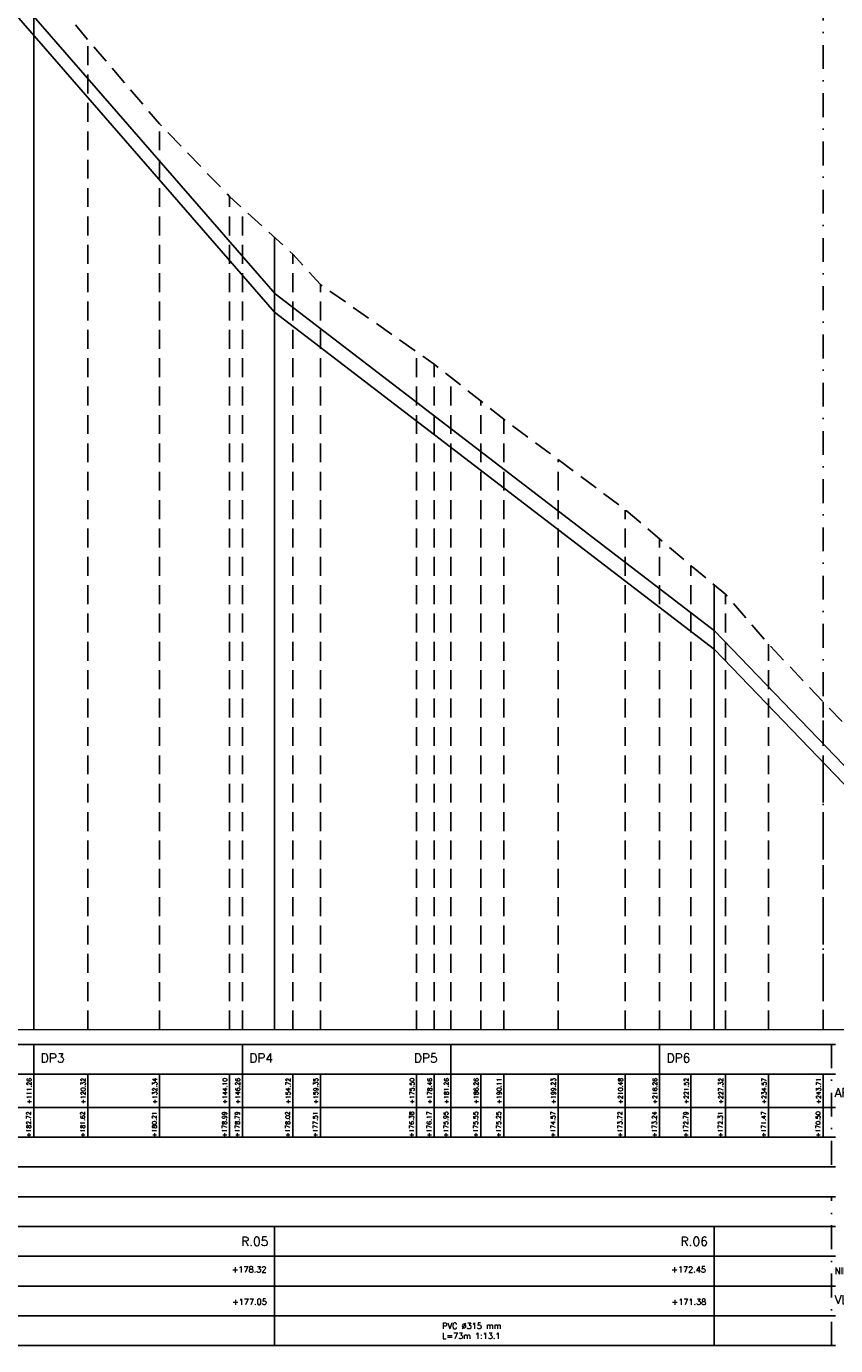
# Model space of a CAD drawing. Header units: metres. Extents: x -29 to 628, y 223 to 574.
# Tile 3 of 11: x 114 to 249, y 234 to 455. Entities that reach past the tile are written whole.
import ezdxf

# ---------------------------------------------------------------- set-up
doc = ezdxf.new("R2010")
doc.units = ezdxf.units.M
doc.linetypes.add('1-500 DASHED', pattern=[4.7625, 3.175, -1.5875])
doc.linetypes.add('DASHDOT', pattern=[2, 1, -0.5, 0, -0.5])
for name, color, linetype in [('PH-100', 2, 'Continuous'), ('PH-AANDUIDING-NIEUW', 6, 'Continuous'), ('PH-BESTAAND', 8, '1-500 DASHED'), ('PH-MAATVOERING-BEST', 9, 'Continuous'), ('PH-RIO-STRENG-RWA', 150, 'Continuous'), ('PH100', 7, 'Continuous'), ('ph110', 8, 'Continuous')]:
    doc.layers.add(name, color=color, linetype=linetype)
doc.styles.add('ROMANS', font='romans.shx')

msp = doc.modelspace()

# ---------------------------------------------------------------- linework, layer by layer
at = {"layer": 'PH-100', "color": 7}
for p, q in [((249.37, 258.98), (-0.58, 258.98)), ((249.37, 253.98), (-0.58, 253.98)), ((155.23, 253.98), (155.23, 233.98)), ((228.97, 253.98), (228.97, 233.98)), ((249.37, 248.98), (-0.58, 248.98)), ((249.37, 243.98), (-0.58, 243.98)), ((249.37, 238.98), (-0.58, 238.98)), ((-0.58, 233.98), (249.37, 233.98))]:
    msp.add_line(p, q, dxfattribs=at)
at = {"layer": 'PH-AANDUIDING-NIEUW', "linetype": 'Continuous'}
for p, q in [((114.83, 279.55), (114.83, 273.98)), ((123.89, 279.55), (123.89, 273.98)), ((135.91, 279.55), (135.91, 273.98)), ((147.67, 279.55), (147.67, 273.98)), ((149.83, 279.55), (149.83, 273.98)), ((158.29, 279.55), (158.29, 273.98)), ((162.92, 279.55), (162.92, 273.98)), ((179.07, 279.55), (179.07, 273.98)), ((182.03, 279.55), (182.03, 273.98)), ((184.83, 279.55), (184.83, 273.98)), ((189.83, 279.55), (189.83, 273.98)), ((193.68, 279.55), (193.68, 273.98)), ((202.8, 279.55), (202.8, 273.98)), ((214.05, 279.55), (214.05, 273.98)), ((219.83, 279.55), (219.83, 273.98)), ((225.09, 279.55), (225.09, 273.98)), ((230.89, 279.55), (230.89, 273.98)), ((238.14, 279.55), (238.14, 273.98)), ((247.28, 279.55), (247.28, 273.98))]:
    msp.add_line(p, q, dxfattribs=at)
at = {"layer": 'PH-BESTAAND', "color": 7, "linetype": 'DASHDOT', "ltscale": 4}
for p, q in [((247.28, 573.85), (247.28, 287.05)), ((248.71, 284.55), (248.71, 263.98)), ((248.71, 233.98), (248.71, 258.98))]:
    msp.add_line(p, q, dxfattribs=at)
at = {"layer": 'PH-BESTAAND'}
for p, q in [((114.83, 287.05), (114.83, 464.27)), ((123.89, 287.05), (123.89, 453.25)), ((135.91, 287.05), (135.91, 439.15)), ((147.67, 287.05), (147.67, 426.95)), ((149.83, 287.05), (149.83, 424.98)), ((158.29, 287.05), (158.29, 417.25)), ((162.92, 287.05), (162.92, 412.15)), ((179.07, 287.05), (179.07, 400.85)), ((182.03, 287.05), (182.03, 398.75)), ((184.83, 287.05), (184.83, 396.54)), ((189.83, 287.05), (189.83, 392.59)), ((193.68, 287.05), (193.68, 389.55)), ((202.8, 287.05), (202.8, 382.75)), ((214.05, 287.05), (214.05, 374.25)), ((219.83, 287.05), (219.83, 369.43)), ((225.09, 287.05), (225.09, 364.95)), ((230.89, 287.05), (230.89, 360.15)), ((238.14, 287.05), (238.14, 351.75)), ((247.28, 287.05), (247.28, 342.05))]:
    msp.add_line(p, q, dxfattribs=at)
at = {"layer": 'PH-BESTAAND', "flags": 128}
msp.add_lwpolyline([(3.57, 562.05), (3.92, 561.45), (4.29, 561.75), (9.83, 561.25), (13.31, 560.05), (16.61, 556.75), (18.67, 554.55), (24.78, 549.95), (30.93, 545.15), (37.71, 539.35), (44.7, 533.55), (49.4, 529.35), (57.12, 523.15), (64.5, 518.45), (69.6, 514.85), (75.53, 509.95), (83.88, 502.75), (96.68, 488.15), (111.89, 467.85), (123.89, 453.25), (135.91, 439.15), (147.67, 426.95), (158.29, 417.25), (162.92, 412.15), (179.07, 400.85), (182.03, 398.75), (193.68, 389.55), (202.8, 382.75), (214.05, 374.36), (225.09, 364.95), (230.89, 360.15), (238.14, 351.75), (247.28, 342.05), (252.18, 337.02)], dxfattribs=at)
at = {"layer": 'PH-MAATVOERING-BEST'}
msp.add_line((114.83, 287.05), (114.83, 453.97), dxfattribs=at)
at = {"layer": 'PH-MAATVOERING-BEST', "ltscale": 20}
for p, q in [((114.83, 268.98), (114.83, 273.98)), ((123.89, 268.98), (123.89, 273.98)), ((135.91, 268.98), (135.91, 273.98)), ((147.67, 268.98), (147.67, 273.98)), ((149.83, 268.98), (149.83, 273.98)), ((158.29, 268.98), (158.29, 273.98)), ((162.92, 268.98), (162.92, 273.98)), ((179.07, 268.98), (179.07, 273.98)), ((182.03, 268.98), (182.03, 273.98)), ((184.83, 268.98), (184.83, 273.98)), ((189.83, 268.98), (189.83, 273.98)), ((193.68, 268.98), (193.68, 273.98)), ((202.8, 268.98), (202.8, 273.98)), ((214.05, 268.98), (214.05, 273.98)), ((219.83, 268.98), (219.83, 273.98)), ((225.09, 268.98), (225.09, 273.98)), ((230.89, 268.98), (230.89, 273.98)), ((238.14, 268.98), (238.14, 273.98)), ((247.28, 268.98), (247.28, 273.98))]:
    msp.add_line(p, q, dxfattribs=at)
at = {"layer": 'PH-RIO-STRENG-RWA'}
for p, q in [((155.23, 420.04), (155.23, 287.05)), ((155.33, 410.58), (229.08, 354.01)), ((229.08, 350.86), (155.23, 407.5)), ((228.97, 287.05), (228.97, 361.74))]:
    msp.add_line(p, q, dxfattribs=at)
for points in [[(39.24, 529.47), (76.8, 500.85), (155.33, 410.58)], [(39.24, 526.32), (76.8, 497.7), (155.23, 407.5)], [(252.18, 330), (229.08, 354.01)], [(252.18, 326.85), (229.08, 350.86)]]:
    msp.add_lwpolyline(points, dxfattribs=at)
at = {"layer": 'PH100', "color": 1, "linetype": 'Continuous'}
for p, q in [((114.83, 279.55), (114.83, 284.55)), ((149.83, 279.55), (149.83, 284.55)), ((184.83, 279.55), (184.83, 284.55)), ((219.83, 279.55), (219.83, 284.55))]:
    msp.add_line(p, q, dxfattribs=at)
at = {"layer": 'ph110', "color": 7}
for p, q in [((-0.58, 284.55), (249.37, 284.55)), ((-0.58, 279.55), (249.37, 279.55)), ((-0.58, 273.98), (249.37, 273.98)), ((-0.58, 268.98), (249.37, 268.98)), ((-0.58, 263.98), (249.37, 263.98))]:
    msp.add_line(p, q, dxfattribs=at)
at = {"layer": 'ph110', "color": 5, "linetype": 'Continuous', "lineweight": 0, "ltscale": 3}
for points in [[(-28.84, 287.05), (248.71, 287.05)], [(248.71, 287.05), (628.45, 287.05)]]:
    msp.add_lwpolyline(points, dxfattribs=at)

# ---------------------------------------------------------------- texts
at = {"layer": 'PH-100', "color": 4, "linetype": 'Continuous', "lineweight": 0, "ltscale": 3, "style": 'ROMANS'}
for s, p in [('R.05', (149.63, 250.73)), ('R.06', (223.37, 250.73))]:
    msp.add_text(s, height=1.5, dxfattribs=at).set_placement(p)
at = {"layer": 'PH-100', "color": 2, "linetype": 'Continuous', "lineweight": 0, "ltscale": 3, "style": 'ROMANS'}
for s, p in [('+178.32', (148.05, 246.27)), ('+172.45', (221.79, 246.27)), ('+177.05', (148.11, 240.84)), ('+171.38', (221.85, 240.84))]:
    msp.add_text(s, height=1, dxfattribs=at).set_placement(p)
at = {"layer": 'PH-100', "color": 1, "linetype": 'Continuous', "lineweight": 0, "ltscale": 3, "style": 'ROMANS'}
for s, height, p in [('NIEUWE PUTDEKSELHOOGTE', 1.1, (249.2, 245.98)), ('VLOEIVLAK', 1.5, (249.2, 240.98))]:
    msp.add_text(s, height=height, dxfattribs=at).set_placement(p)
at = {"layer": 'PH-100', "color": 2, "linetype": 'Continuous', "lineweight": 0, "ltscale": 3, "insert": (183.34, 237.78), "char_height": 1, "width": 37.4268, "attachment_point": 1, "style": 'ROMANS'}
msp.add_mtext('PVC %%C315 mm\\PL=73m 1:13.1', dxfattribs=at)
at = {"layer": 'PH-AANDUIDING-NIEUW', "linetype": 'Continuous', "style": 'ROMANS'}
for s, p in [('+111.26', (114.44, 274.56)), ('+120.32', (123.5, 274.56)), ('+132.34', (135.52, 274.56)), ('+144.10', (147.28, 274.56)), ('+146.26', (149.44, 274.56)), ('+154.72', (157.9, 274.56)), ('+159.35', (162.53, 274.56)), ('+175.50', (178.68, 274.56)), ('+178.46', (181.64, 274.56)), ('+181.26', (184.44, 274.56)), ('+186.26', (189.44, 274.56)), ('+190.11', (193.29, 274.56)), ('+199.23', (202.41, 274.56)), ('+210.48', (213.66, 274.56)), ('+216.26', (219.44, 274.56)), ('+221.52', (224.7, 274.56)), ('+227.32', (230.5, 274.56)), ('+234.57', (237.75, 274.56)), ('+243.71', (246.89, 274.56))]:
    msp.add_text(s, height=0.75, rotation=90, dxfattribs=at).set_placement(p)
at = {"layer": 'PH-MAATVOERING-BEST', "linetype": 'Continuous', "style": 'ROMANS'}
for s, p in [('+182.72', (114.36, 268.94)), ('+181.62', (123.42, 268.94)), ('+180.21', (135.44, 268.94)), ('+178.99', (147.2, 268.94)), ('+178.79', (149.36, 268.94)), ('+178.02', (157.82, 268.94)), ('+177.51', (162.45, 268.94)), ('+176.38', (178.6, 268.94)), ('+176.17', (181.56, 268.94)), ('+175.95', (184.36, 268.94)), ('+175.55', (189.36, 268.94)), ('+175.25', (193.21, 268.94)), ('+174.57', (202.33, 268.94)), ('+173.72', (213.58, 268.94)), ('+173.24', (219.36, 268.94)), ('+172.79', (224.62, 268.94)), ('+172.31', (230.42, 268.94)), ('+171.47', (237.67, 268.94)), ('+170.50', (246.81, 268.94))]:
    msp.add_text(s, height=0.75, rotation=90, dxfattribs=at).set_placement(p)
at = {"layer": 'PH100', "color": 1, "linetype": 'Continuous', "char_height": 1.5, "attachment_point": 1, "style": 'ROMANS'}
for s, insert in [('DP3', (116, 283.02)), ('DP4', (151, 283.02)), ('DP5', (178.6, 283.02)), ('DP6', (221, 283.02))]:
    msp.add_mtext_dynamic_manual_height_columns(s, width=6.3602, gutter_width=1, heights=[0], dxfattribs=dict(at, insert=insert))
at = {"layer": 'ph110', "color": 1, "linetype": 'Continuous', "lineweight": 0, "ltscale": 3, "style": 'ROMANS'}
msp.add_text('AFSTAND', height=1.5, dxfattribs=at).set_placement((249.2, 275.72))

doc.saveas('drawing.dxf')
